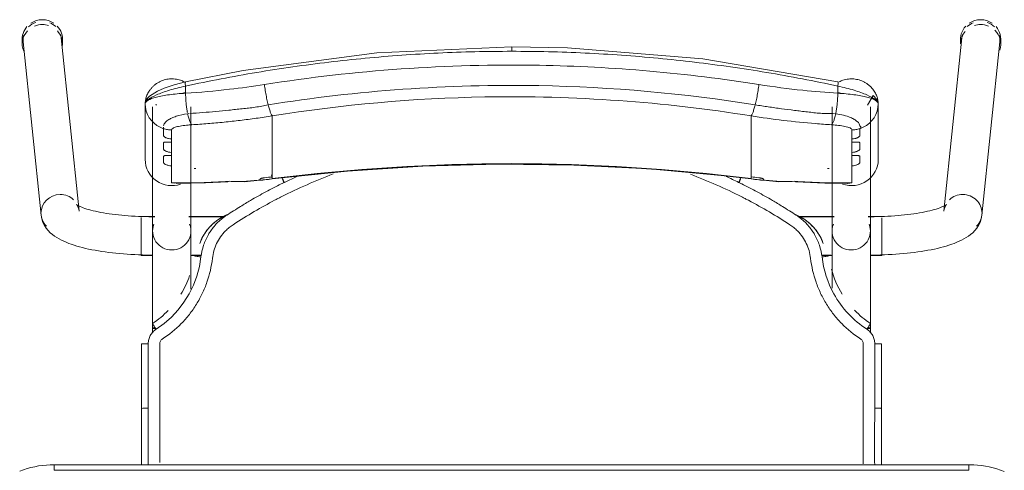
# Model space of a CAD drawing. Header units: metres. Extents: x 3 to 42.2, y -72.9 to -48.7.
# Tile 70 of 189: x 39.287 to 39.819, y -60.58 to -60.337. Entities that reach past the tile are written whole.
import ezdxf

# ---------------------------------------------------------------- set-up
doc = ezdxf.new("R2010")
doc.units = ezdxf.units.M
doc.layers.add('I-FURN', color=7, linetype='Continuous', lineweight=18)

# ---------------------------------------------------------------- blocks, each defined once
blk = doc.blocks.new('ConjuntoParaAlunoTamanho6 - CJA06_ConjuntoParaAlunoTamanho6-V39-1PAV')
at = {"layer": 'I-FURN', "color": 253, "true_color": 0xaaaaaa}
for p, q in [((-0.2643, 0.29456), (-0.2643, 0.29197)), ((-0.2638, 0.29312), (-0.25413, 0.19969)), ((-0.23354, 0.20182), (-0.24321, 0.29526)), ((-0.24254, 0.29197), (-0.24254, 0.29456)), ((0.24321, 0.29526), (0.23354, 0.20182)), ((0.24254, 0.29456), (0.24254, 0.29197)), ((0.25413, 0.19969), (0.2638, 0.29312)), ((0.2643, 0.29197), (0.2643, 0.29456)), ((-0.1979, 0.25969), (-0.1979, 0.22964)), ((-0.19734, 0.2558), (-0.19665, 0.25395)), ((-0.19385, 0.25812), (-0.19385, 0.19097)), ((-0.19207, 0.25896), (-0.19202, 0.25906)), ((-0.19202, 0.25906), (-0.19192, 0.25949)), ((-0.17315, 0.19097), (-0.17315, 0.25812)), ((0.17315, 0.25812), (0.17315, 0.19097)), ((0.19385, 0.19097), (0.19385, 0.25812)), ((0.19685, 0.25395), (0.19754, 0.2558)), ((0.1981, 0.22964), (0.1981, 0.25969)), ((-0.19665, 0.25395), (-0.1957, 0.25221)), ((-0.1957, 0.25221), (-0.19451, 0.25062)), ((-0.17493, 0.25435), (-0.17437, 0.25441)), ((-0.12923, 0.2438), (-0.12923, 0.25317)), ((0.12943, 0.2438), (0.12943, 0.25317)), ((0.17457, 0.25441), (0.17513, 0.25435)), ((0.19471, 0.25062), (0.1959, 0.25221)), ((0.1959, 0.25221), (0.19685, 0.25395)), ((-0.18366, 0.24073), (-0.18366, 0.23904)), ((-0.12923, 0.24214), (-0.12923, 0.2438)), ((-0.12923, 0.24214), (-0.12923, 0.23653)), ((0.12943, 0.24214), (0.12943, 0.2438)), ((0.12943, 0.24214), (0.12943, 0.23653)), ((0.18386, 0.23904), (0.18386, 0.24073)), ((-0.12923, 0.23653), (-0.12923, 0.23486)), ((-0.12923, 0.23486), (-0.12923, 0.22925)), ((0.12943, 0.23653), (0.12943, 0.23486)), ((0.12943, 0.23486), (0.12943, 0.22925)), ((-0.18366, 0.23345), (-0.18366, 0.23176)), ((-0.12923, 0.22925), (-0.12923, 0.22759)), ((0.12943, 0.22759), (0.12943, 0.22925)), ((0.18386, 0.23176), (0.18386, 0.23345)), ((-0.18366, 0.22617), (-0.18366, 0.21701)), ((-0.12923, 0.22759), (-0.12923, 0.22197)), ((0.12943, 0.22759), (0.12943, 0.22197)), ((0.18386, 0.21701), (0.18386, 0.22617)), ((-0.14414, 0.21757), (-0.12926, 0.21915)), ((-0.12923, 0.22197), (-0.12923, 0.22031)), ((-0.11598, 0.22048), (-0.1227, 0.21732)), ((0.12943, 0.22031), (0.12943, 0.22197)), ((0.12946, 0.21915), (0.14434, 0.21757)), ((-0.18366, 0.21701), (-0.1818, 0.21679)), ((0.17944, 0.21689), (0.18173, 0.21678)), ((-0.19271, 0.19894), (-0.2, 0.19894)), ((-0.2, 0.19844), (-0.2, 0.18575)), ((-0.19271, 0.19879), (-0.19385, 0.19879)), ((-0.19385, 0.19879), (-0.19385, 0.19845)), ((-0.19385, 0.19845), (-0.19385, 0.19764)), ((-0.15474, 0.19894), (-0.17429, 0.19894)), ((-0.15494, 0.19879), (-0.17429, 0.19879)), ((0.17429, 0.19894), (0.15474, 0.19894)), ((0.17429, 0.19879), (0.15494, 0.19879)), ((0.2, 0.19894), (0.19271, 0.19894)), ((0.19385, 0.19879), (0.19271, 0.19879)), ((0.19385, 0.19845), (0.19385, 0.19879)), ((0.19385, 0.19764), (0.19385, 0.19845)), ((0.2, 0.1938), (0.2, 0.19814)), ((-0.19385, 0.19367), (-0.19385, 0.1916)), ((0.19385, 0.1916), (0.19385, 0.19367)), ((0.2, 0.18573), (0.2, 0.19364)), ((-0.19385, 0.18688), (-0.19385, 0.18582)), ((0.19385, 0.18582), (0.19385, 0.18688)), ((-0.2, 0.18573), (-0.2, 0.17922)), ((-0.19385, 0.18371), (-0.19385, 0.18582)), ((0.19385, 0.18371), (0.19385, 0.18582)), ((0.2, 0.17794), (0.2, 0.1856)), ((-0.2, 0.17916), (-0.2, 0.17794)), ((-0.2, 0.17794), (-0.19377, 0.17794)), ((-0.19385, 0.17809), (-0.19385, 0.17951)), ((-0.17323, 0.17794), (-0.1676, 0.17794)), ((-0.17268, 0.17809), (-0.16757, 0.17809)), ((0.16757, 0.17809), (0.17268, 0.17809)), ((0.1676, 0.17794), (0.17323, 0.17794)), ((0.19377, 0.17794), (0.2, 0.17794)), ((0.19385, 0.17809), (0.19385, 0.17951)), ((-0.19385, 0.13857), (-0.19385, 0.13643)), ((0.19385, 0.13604), (0.19385, 0.13857)), ((-0.19983, 0.13021), (-0.19982, 0.0953)), ((0.19983, 0.13021), (0.19982, 0.0953)), ((-0.19982, 0.06488), (-0.19982, 0.0953)), ((-0.19982, 0.0953), (-0.19982, 0.09529)), ((-0.19623, 0.09556), (-0.19738, 0.09554)), ((0.19982, 0.06497), (0.19982, 0.0953)), ((0.247, 0.06497), (-0.247, 0.06497)), ((-0.247, 0.06497), (-0.247, 0.06197)), ((0.247, 0.06497), (-0.247, 0.06497)), ((0.247, 0.06497), (0.247, 0.06197))]:
    blk.add_line(p, q, dxfattribs=at)
at = {"layer": 'I-FURN', "color": 253, "true_color": 0xaaaaaa, "flags": 128}
for points in [[(0.0001, 0.2904), (-0.07267, 0.28721), (-0.14486, 0.2777), (-0.17603, 0.27161)], [(0.17623, 0.27161), (0.10331, 0.28398), (0.03018, 0.28985), (0.0001, 0.2904)], [(-0.17603, 0.27161), (-0.18218, 0.26997), (-0.18761, 0.26812), (-0.19131, 0.26652), (-0.19557, 0.2639), (-0.19708, 0.26226), (-0.19765, 0.26113), (-0.1979, 0.25971)], [(-0.17607, 0.26928), (-0.17607, 0.26831), (-0.17607, 0.26734), (-0.17607, 0.26637), (-0.17607, 0.2654)], [(0.17627, 0.2654), (0.17627, 0.26637), (0.17627, 0.26734), (0.17627, 0.26831), (0.17627, 0.26928)], [(0.1981, 0.25971), (0.19792, 0.26092), (0.19739, 0.26208), (0.1954, 0.2642), (0.19227, 0.25896)], [(-0.1979, 0.24468), (-0.1979, 0.2522), (-0.1979, 0.25971)], [(-0.1979, 0.25969), (-0.19776, 0.25773), (-0.19734, 0.2558)], [(-0.1979, 0.25969), (-0.1979, 0.25218), (-0.1979, 0.24467), (-0.1979, 0.23715), (-0.1979, 0.22964)], [(0.19754, 0.2558), (0.19796, 0.25773), (0.1981, 0.25969)], [(0.1981, 0.25971), (0.1981, 0.2522), (0.1981, 0.24468)], [(0.1981, 0.22964), (0.1981, 0.23715), (0.1981, 0.24467), (0.1981, 0.25218), (0.1981, 0.25969)], [(-0.19451, 0.25062), (-0.19311, 0.2492), (-0.19152, 0.24799)], [(0.19172, 0.24799), (0.19331, 0.2492), (0.19471, 0.25062)], [(-0.19152, 0.24799), (-0.18977, 0.24701), (-0.1879, 0.24628)], [(-0.1879, 0.24243), (-0.1879, 0.24339), (-0.1879, 0.24435), (-0.1879, 0.24532), (-0.1879, 0.24628)], [(-0.18366, 0.24561), (-0.18366, 0.24439), (-0.18366, 0.24317), (-0.18366, 0.24195), (-0.18366, 0.24073)], [(0.18386, 0.24073), (0.18386, 0.24195), (0.18386, 0.24317), (0.18386, 0.24439), (0.18386, 0.24561)], [(0.1881, 0.24628), (0.18997, 0.24701), (0.19172, 0.24799)], [(0.1881, 0.24628), (0.1881, 0.24532), (0.1881, 0.24435), (0.1881, 0.24339), (0.1881, 0.24243)], [(-0.1879, 0.23515), (-0.1879, 0.23603), (-0.1879, 0.23692), (-0.1879, 0.2378), (-0.1879, 0.23868)], [(-0.18366, 0.23904), (-0.18366, 0.23764), (-0.18366, 0.23624), (-0.18366, 0.23485), (-0.18366, 0.23345)], [(0.18386, 0.23345), (0.18386, 0.23485), (0.18386, 0.23624), (0.18386, 0.23764), (0.18386, 0.23904)], [(0.1881, 0.23868), (0.1881, 0.2378), (0.1881, 0.23692), (0.1881, 0.23603), (0.1881, 0.23515)], [(-0.1879, 0.22787), (-0.1879, 0.22876), (-0.1879, 0.22964), (-0.1879, 0.23052), (-0.1879, 0.23141)], [(-0.18366, 0.23176), (-0.18366, 0.23036), (-0.18366, 0.22897), (-0.18366, 0.22757), (-0.18366, 0.22617)], [(0.18386, 0.22617), (0.18386, 0.22757), (0.18386, 0.22897), (0.18386, 0.23036), (0.18386, 0.23176)], [(0.1881, 0.23141), (0.1881, 0.23052), (0.1881, 0.22964), (0.1881, 0.22876), (0.1881, 0.22787)], [(-0.12926, 0.21915), (-0.08865, 0.22342), (-0.0479, 0.2261), (-0.00707, 0.22717), (0.03376, 0.22666), (0.07455, 0.22454), (0.11521, 0.22083), (0.12946, 0.21915)], [(-0.1359, 0.2187), (-0.1359, 0.21878), (-0.1359, 0.21886), (-0.1359, 0.21893), (-0.1359, 0.21901)], [(-0.12923, 0.22031), (-0.12923, 0.22007), (-0.12923, 0.21984), (-0.12923, 0.21961), (-0.12923, 0.21937)], [(0.12943, 0.21937), (0.12943, 0.21961), (0.12943, 0.21984), (0.12943, 0.22007), (0.12943, 0.22031)], [(0.1361, 0.21901), (0.1361, 0.21893), (0.1361, 0.21886), (0.1361, 0.21878), (0.1361, 0.2187)], [(-0.18111, 0.21677), (-0.16533, 0.21701), (-0.15331, 0.21761)], [(0.15351, 0.21761), (0.16928, 0.2169), (0.18131, 0.21677)], [(0.18173, 0.21678), (0.18279, 0.21686), (0.18386, 0.21701)], [(-0.23354, 0.20182), (-0.23373, 0.20287), (-0.23403, 0.20376), (-0.23437, 0.20445), (-0.23469, 0.20492), (-0.23492, 0.20521), (-0.23505, 0.20534), (-0.23507, 0.20536)], [(-0.23507, 0.20536), (-0.23501, 0.20531), (-0.23482, 0.20518), (-0.23451, 0.20499), (-0.23408, 0.20476), (-0.23355, 0.20449), (-0.23291, 0.2042), (-0.23217, 0.20389), (-0.23133, 0.20358), (-0.23041, 0.20326), (-0.22941, 0.20294), (-0.22832, 0.20262), (-0.22717, 0.2023), (-0.22594, 0.20199), (-0.22464, 0.20169), (-0.22328, 0.2014), (-0.22186, 0.20112), (-0.22039, 0.20086), (-0.21886, 0.2006), (-0.21729, 0.20036), (-0.21567, 0.20014), (-0.214, 0.19993), (-0.2123, 0.19973), (-0.21057, 0.19956), (-0.2088, 0.1994), (-0.207, 0.19926), (-0.20518, 0.19913), (-0.20334, 0.19903), (-0.20148, 0.19894), (-0.19961, 0.19888), (-0.19772, 0.19883), (-0.19583, 0.1988), (-0.19394, 0.19879), (-0.19385, 0.19879)], [(0.23507, 0.20536), (0.23501, 0.20531), (0.23482, 0.20518), (0.23451, 0.20499), (0.23408, 0.20476), (0.23355, 0.20449), (0.23291, 0.2042), (0.23217, 0.20389), (0.23133, 0.20358), (0.23041, 0.20326), (0.22941, 0.20294), (0.22832, 0.20262), (0.22717, 0.2023), (0.22594, 0.20199), (0.22464, 0.20169), (0.22328, 0.2014), (0.22186, 0.20112), (0.22039, 0.20086), (0.21886, 0.2006), (0.21729, 0.20036), (0.21567, 0.20014), (0.214, 0.19993), (0.2123, 0.19973), (0.21057, 0.19956), (0.2088, 0.1994), (0.207, 0.19926), (0.20518, 0.19913), (0.20334, 0.19903), (0.20148, 0.19894), (0.19961, 0.19888), (0.19772, 0.19883), (0.19583, 0.1988), (0.19394, 0.19879), (0.19385, 0.19879)], [(0.23354, 0.20182), (0.23373, 0.20287), (0.23403, 0.20376), (0.23437, 0.20445), (0.23469, 0.20492), (0.23492, 0.20521), (0.23505, 0.20534), (0.23507, 0.20536)], [(-0.25413, 0.19969), (-0.25375, 0.19762), (-0.25311, 0.19572), (-0.25226, 0.19403), (-0.25129, 0.19256), (-0.25023, 0.19128), (-0.24913, 0.19017), (-0.24799, 0.18919), (-0.24683, 0.18832), (-0.24563, 0.18753), (-0.24441, 0.18681), (-0.24316, 0.18615), (-0.24188, 0.18553), (-0.24055, 0.18496), (-0.23919, 0.18441), (-0.23778, 0.1839), (-0.23633, 0.18341), (-0.23483, 0.18295), (-0.2333, 0.18251), (-0.23171, 0.1821), (-0.23008, 0.1817), (-0.22841, 0.18133), (-0.2267, 0.18098), (-0.22495, 0.18064), (-0.22315, 0.18033), (-0.22132, 0.18004), (-0.21946, 0.17976), (-0.21756, 0.17951), (-0.21562, 0.17928), (-0.21366, 0.17906), (-0.21168, 0.17887), (-0.20967, 0.1787), (-0.20763, 0.17855), (-0.20558, 0.17842), (-0.20352, 0.17831), (-0.20144, 0.17823), (-0.19935, 0.17816), (-0.19725, 0.17811), (-0.19515, 0.17809), (-0.19385, 0.17809)], [(0.25413, 0.19969), (0.25375, 0.19762), (0.25311, 0.19572), (0.25226, 0.19403), (0.25129, 0.19256), (0.25023, 0.19128), (0.24913, 0.19017), (0.24799, 0.18919), (0.24683, 0.18832), (0.24563, 0.18753), (0.24441, 0.18681), (0.24316, 0.18615), (0.24188, 0.18553), (0.24055, 0.18496), (0.23919, 0.18441), (0.23778, 0.1839), (0.23633, 0.18341), (0.23483, 0.18295), (0.2333, 0.18251), (0.23171, 0.1821), (0.23008, 0.1817), (0.22841, 0.18133), (0.2267, 0.18098), (0.22495, 0.18064), (0.22315, 0.18033), (0.22132, 0.18004), (0.21946, 0.17976), (0.21756, 0.17951), (0.21562, 0.17928), (0.21366, 0.17906), (0.21168, 0.17887), (0.20967, 0.1787), (0.20763, 0.17855), (0.20558, 0.17842), (0.20352, 0.17831), (0.20144, 0.17823), (0.19935, 0.17816), (0.19725, 0.17811), (0.19515, 0.17809), (0.19385, 0.17809)], [(-0.19385, 0.13857), (-0.19385, 0.14057), (-0.19385, 0.14257), (-0.19385, 0.14457), (-0.19385, 0.14656), (-0.19385, 0.14855), (-0.19385, 0.15053), (-0.19385, 0.15249), (-0.19385, 0.15444), (-0.19385, 0.15637), (-0.19385, 0.15827), (-0.19385, 0.16015), (-0.19385, 0.162), (-0.19385, 0.16382), (-0.19385, 0.1656), (-0.19385, 0.16735), (-0.19385, 0.16905), (-0.19385, 0.17071), (-0.19385, 0.17233), (-0.19385, 0.1739), (-0.19385, 0.17541), (-0.19385, 0.17687), (-0.19385, 0.17828), (-0.19385, 0.17963), (-0.19385, 0.18092), (-0.19385, 0.18215), (-0.19385, 0.18331), (-0.19385, 0.18441), (-0.19385, 0.18544), (-0.19385, 0.1864), (-0.19385, 0.18729), (-0.19385, 0.1881), (-0.19385, 0.18885), (-0.19385, 0.18951), (-0.19385, 0.19011), (-0.19385, 0.19062), (-0.19385, 0.19097)], [(-0.17315, 0.19097), (-0.17315, 0.19051), (-0.17315, 0.18998), (-0.17315, 0.18937), (-0.17315, 0.18869), (-0.17315, 0.18793), (-0.17315, 0.1871), (-0.17315, 0.18619), (-0.17315, 0.18522), (-0.17315, 0.18417), (-0.17315, 0.18306), (-0.17315, 0.18188), (-0.17315, 0.18064), (-0.17315, 0.17934), (-0.17315, 0.17798), (-0.17315, 0.17656), (-0.17315, 0.17508), (-0.17315, 0.17355), (-0.17315, 0.17198), (-0.17315, 0.17035), (-0.17315, 0.16868), (-0.17315, 0.16696), (-0.17315, 0.16521), (-0.17315, 0.16342), (-0.17315, 0.16159), (-0.17315, 0.15974)], [(0.17315, 0.16015), (0.17315, 0.162), (0.17315, 0.16382), (0.17315, 0.1656), (0.17315, 0.16735), (0.17315, 0.16905), (0.17315, 0.17071), (0.17315, 0.17233), (0.17315, 0.1739), (0.17315, 0.17541), (0.17315, 0.17687), (0.17315, 0.17828), (0.17315, 0.17963), (0.17315, 0.18092), (0.17315, 0.18215), (0.17315, 0.18331), (0.17315, 0.18441), (0.17315, 0.18544), (0.17315, 0.1864), (0.17315, 0.18729), (0.17315, 0.1881), (0.17315, 0.18885), (0.17315, 0.18951), (0.17315, 0.19011), (0.17315, 0.19062), (0.17315, 0.19097)], [(0.19385, 0.19097), (0.19385, 0.19051), (0.19385, 0.18998), (0.19385, 0.18937), (0.19385, 0.18869), (0.19385, 0.18793), (0.19385, 0.1871), (0.19385, 0.18619), (0.19385, 0.18522), (0.19385, 0.18417), (0.19385, 0.18306), (0.19385, 0.18188), (0.19385, 0.18064), (0.19385, 0.17934), (0.19385, 0.17798), (0.19385, 0.17656), (0.19385, 0.17508), (0.19385, 0.17355), (0.19385, 0.17198), (0.19385, 0.17035), (0.19385, 0.16868), (0.19385, 0.16696), (0.19385, 0.16521), (0.19385, 0.16342), (0.19385, 0.16159), (0.19385, 0.15974), (0.19385, 0.15785), (0.19385, 0.15594), (0.19385, 0.15401), (0.19385, 0.15206), (0.19385, 0.15009), (0.19385, 0.14811), (0.19385, 0.14612), (0.19385, 0.14413), (0.19385, 0.14213), (0.19385, 0.14013), (0.19385, 0.13857)], [(-0.16841, 0.18438), (-0.16841, 0.18437), (-0.16841, 0.18435), (-0.16841, 0.18434), (-0.16841, 0.18432)], [(0.16841, 0.18432), (0.16841, 0.18434), (0.16841, 0.18435), (0.16841, 0.18437), (0.16841, 0.18438)], [(-0.16774, 0.17706), (-0.16861, 0.17188), (-0.16997, 0.16679), (-0.17181, 0.16185), (-0.17415, 0.15713), (-0.17693, 0.15265), (-0.18013, 0.14846), (-0.18374, 0.14461), (-0.18771, 0.14113), (-0.19199, 0.13805)], [(-0.19623, 0.13025), (-0.19623, 0.12331), (-0.19623, 0.11637), (-0.19623, 0.10942), (-0.19623, 0.10249), (-0.19623, 0.09556)], [(0.19623, 0.13025), (0.19623, 0.12639), (0.19623, 0.12254), (0.19623, 0.11868), (0.19623, 0.11483), (0.19623, 0.11097), (0.19623, 0.10712), (0.19623, 0.10327), (0.19623, 0.09941), (0.19623, 0.09556)], [(-0.19738, 0.09554), (-0.19841, 0.0955), (-0.1992, 0.09544), (-0.19969, 0.09537), (-0.19982, 0.0953)], [(-0.247, 0.06497), (-0.24912, 0.06492), (-0.25124, 0.0648), (-0.25334, 0.06459), (-0.25544, 0.06429), (-0.25753, 0.06391), (-0.2596, 0.06345), (-0.26165, 0.0629), (-0.26367, 0.06228), (-0.26567, 0.06157)], [(0.2662, 0.06136), (0.26421, 0.06209), (0.2622, 0.06274), (0.26015, 0.06331), (0.25809, 0.06379), (0.25601, 0.0642), (0.25391, 0.06451), (0.25181, 0.06475), (0.24969, 0.0649), (0.24757, 0.06496), (0.247, 0.06497)], [(0.247, 0.06197), (0.1235, 0.06197), (0, 0.06197), (-0.1235, 0.06197), (-0.247, 0.06197)], [(-0.247, 0.06197), (-0.1235, 0.06197), (0, 0.06197), (0.1235, 0.06197), (0.247, 0.06197)]]:
    blk.add_lwpolyline(points, dxfattribs=at)
at = {"layer": 'I-FURN', "color": 253, "true_color": 0xaaaaaa}
for centre, major_axis, ratio, start_param, end_param in [((-0.25351, 0.29419), (0.01029, 0.00107), 0.967158, 1.815725, 2.256389), ((-0.25342, 0.29456), (0.01088, 0), 0.965926, 1.570796, 2.185058), ((-0.25342, 0.29456), (0.01088, 0), 0.965926, 0.959427, 1.570796), ((-0.25351, 0.29419), (0.01029, 0.00107), 0.967158, 0.685592, 1.060105), ((0.25351, 0.29419), (-0.01029, 0.00107), 0.967158, 5.223081, 5.597593), ((0.25342, 0.29456), (0.01088, 0), 0.965926, 1.570796, 2.182166), ((0.25342, 0.29456), (-0.01088, 0), 0.965926, 4.098128, 4.712389), ((0.25351, 0.29419), (-0.01029, 0.00107), 0.967158, 4.026797, 4.46746), ((-0.25342, 0.29197), (0.01088, 0), 0.965926, 2.404268, 3.526261), ((-0.25342, 0.29456), (0.01088, 0), 0.965926, 2.438822, 3.243525), ((-0.25342, 0.29197), (0.01088, 0), 0.965926, 1.570796, 1.965237), ((-0.25342, 0.29197), (0.01088, 0), 0.965926, 1.257624, 1.559899), ((-0.25342, 0.29456), (0.01088, 0), 0.965926, 6.170166, 7.020457), ((-0.25342, 0.29197), (0.01088, 0), 0.965926, 6.203393, 7.015454), ((0.25342, 0.29456), (0.01088, 0), 0.965926, 2.404321, 3.312013), ((0.25342, 0.29197), (0.01088, 0), 0.965926, 2.446266, 3.141593), ((0.25342, 0.29197), (0.01088, 0), 0.965926, 1.581694, 1.883969), ((0.25342, 0.29197), (0.01088, 0), 0.965926, 1.176355, 1.570796), ((0.25342, 0.29197), (0.01088, 0), 0.965926, 5.959867, 7.062609), ((0.25342, 0.29456), (0.01088, 0), 0.965926, 6.052088, 6.985956), ((-0.25351, 0.29419), (0.01029, 0.00107), 0.967158, 2.780211, 3.141593), ((-0.25351, 0.29419), (0.01029, 0.00107), 0.967158, 6.18338, 6.464028), ((0.25351, 0.29419), (-0.01029, 0.00107), 0.967158, 6.102343, 6.382991), ((0.25351, 0.29419), (-0.01029, 0.00107), 0.967158, 3.141593, 3.502975), ((-0.1835, 0.22964), (-0.0144, 0), 0.978148, 0, 1.909658), ((0.0001, -0.77159), (1.0211, 0), 0.978148, 1.443771, 1.697822), ((0.0001, -0.77117), (1.0209, 0), 0.978148, 1.443771, 1.697822), ((0.1837, 0.22964), (0.0144, 0), 0.978148, 4.362105, 6.283185), ((-0.17927, 0.60128), (0.385, 0), 0.978148, 4.732926, 4.735013), ((0.17947, 0.60128), (0.385, 0), 0.978148, 4.689703, 4.691852), ((-0.17927, 0.60263), (0.395, 0), 0.978148, 4.801491, 4.822541), ((-0.17927, 0.60356), (0.395, 0), 0.978148, 4.828782, 4.839414), ((-0.17927, 0.60221), (0.3948, 0), 0.978148, 4.828842, 4.839414), ((-0.1305, 0.22908), (-0.00124, 0.00992), 0.026339, 2.463316, 2.789234), ((0.17947, 0.60356), (0.395, 0), 0.978148, 4.585364, 4.595996), ((0.17947, 0.60221), (0.3948, 0), 0.978148, 4.585364, 4.595936), ((0.17947, 0.60263), (0.395, 0), 0.978148, 4.602237, 4.623287), ((-0.17927, 0.60336), (0.395, 0), 0.978148, 4.701279, 4.780293), ((-0.14501, 0.22754), (-0.00087, 0.00996), 0.018501, 2.957526, 3.350225), ((0.14521, 0.22754), (0.00087, 0.00996), 0.018501, 2.93296, 3.325659), ((0.17947, 0.60336), (0.395, 0), 0.978148, 4.644485, 4.723499), ((-0.24383, 0.20075), (0.01029, 0.00107), 0.967158, 1.470991, 3.041787), ((-0.24383, 0.20075), (0.01029, 0.00107), 0.967158, 0.685592, 1.470991), ((0.24383, 0.20075), (-0.01029, 0.00107), 0.967158, 4.812195, 5.597593), ((0.24383, 0.20075), (-0.01029, 0.00107), 0.967158, 3.241398, 4.812195), ((-0.24383, 0.20075), (0.01029, 0.00107), 0.967158, 3.041787, 3.827185), ((0.24383, 0.20075), (-0.01029, 0.00107), 0.967158, 2.456, 3.241398), ((-0.1835, 0.19097), (0.01035, 0), 0.978148, 2.765081, 4.712389), ((-0.1835, 0.19097), (0.01035, 0), 0.978148, 4.712389, 6.659697), ((0.1835, 0.19097), (0.01035, 0), 0.978148, 2.765081, 4.712389), ((0.1835, 0.19097), (0.01035, 0), 0.978148, 4.712389, 6.659697), ((-0.1835, 0.13857), (0.01035, 0), 0.069756, 2.648425, 3.665191), ((0.1835, 0.13857), (0.01035, 0), 0.069756, 5.759587, 6.776353)]:
    blk.add_ellipse(centre, major_axis=major_axis, ratio=ratio, start_param=start_param, end_param=end_param, dxfattribs=at)
for points in [[(-0.01972, 0.28779), (-0.02633, 0.28763), (-0.03293, 0.2874), (-0.03953, 0.28708)], [(0.0001, 0.28802), (-0.00651, 0.28802), (-0.01312, 0.28795), (-0.01972, 0.28779)], [(0.0001, 0.29036), (0.0001, 0.29029), (0.0001, 0.29001), (0.0001, 0.28916), (0.0001, 0.28841), (0.0001, 0.28802)], [(0.01992, 0.28779), (0.01332, 0.28795), (0.00671, 0.28802), (0.0001, 0.28802)], [(0.03973, 0.28708), (0.03313, 0.2874), (0.02653, 0.28763), (0.01992, 0.28779)], [(-0.03953, 0.28708), (-0.05272, 0.28645), (-0.06589, 0.28552), (-0.07901, 0.28427)], [(0.0595, 0.28591), (0.05292, 0.28638), (0.04633, 0.28677), (0.03973, 0.28708)], [(0.07921, 0.28427), (0.07265, 0.28489), (0.06608, 0.28544), (0.0595, 0.28591)], [(0.09885, 0.28217), (0.09232, 0.28294), (0.08577, 0.28365), (0.07921, 0.28427)], [(0.11839, 0.27961), (0.11189, 0.28054), (0.10538, 0.28139), (0.09885, 0.28217)], [(-0.13762, 0.27661), (-0.14407, 0.27553), (-0.15051, 0.27438), (-0.15692, 0.27316)], [(-0.11819, 0.27961), (-0.12468, 0.27869), (-0.13116, 0.27768), (-0.13762, 0.27661)], [(0.13782, 0.27661), (0.13136, 0.27768), (0.12489, 0.27868), (0.11839, 0.27961)], [(0.15712, 0.27316), (0.15071, 0.27438), (0.14427, 0.27553), (0.13782, 0.27661)], [(-0.15692, 0.27316), (-0.16332, 0.27194), (-0.16971, 0.27065), (-0.17607, 0.26928)], [(0.17627, 0.26928), (0.16991, 0.27065), (0.16353, 0.27194), (0.15712, 0.27316)], [(0.17627, 0.26928), (0.17633, 0.26966), (0.17642, 0.27037), (0.17644, 0.2712), (0.17636, 0.27149), (0.1763, 0.27156)], [(-0.13346, 0.2701), (-0.13339, 0.26956), (-0.13324, 0.26848), (-0.133, 0.26684), (-0.13272, 0.2652), (-0.13242, 0.26359), (-0.13211, 0.26203), (-0.13178, 0.26053), (-0.13155, 0.25959), (-0.13144, 0.25914)], [(0.13164, 0.25914), (0.13175, 0.25959), (0.13198, 0.26053), (0.13231, 0.26203), (0.13262, 0.26359), (0.13292, 0.2652), (0.1332, 0.26684), (0.13344, 0.26848), (0.13359, 0.26956), (0.13366, 0.2701)], [(-0.17607, 0.2654), (-0.17914, 0.26523), (-0.18504, 0.2647), (-0.19219, 0.26337), (-0.19682, 0.26165), (-0.1979, 0.26035), (-0.1979, 0.25969)], [(-0.17609, 0.26577), (-0.1767, 0.26561), (-0.17731, 0.26545), (-0.17791, 0.26528)], [(0.17513, 0.25435), (0.1752, 0.25471), (0.17534, 0.25544), (0.17553, 0.25659), (0.17571, 0.25778), (0.17586, 0.25902), (0.17599, 0.26028), (0.1761, 0.26156), (0.17618, 0.26285), (0.17624, 0.26413), (0.17626, 0.26498), (0.17627, 0.2654)], [(0.1981, 0.25969), (0.1981, 0.26035), (0.19703, 0.26165), (0.19239, 0.26338), (0.18523, 0.2647), (0.17934, 0.26523), (0.17627, 0.2654)], [(0.17811, 0.26528), (0.17751, 0.26545), (0.1769, 0.26561), (0.17629, 0.26577)], [(-0.12923, 0.25317), (-0.12932, 0.25327), (-0.1295, 0.25353), (-0.1298, 0.25409), (-0.13011, 0.25481), (-0.13044, 0.25568), (-0.13077, 0.2567), (-0.1311, 0.25786), (-0.13133, 0.2587), (-0.13144, 0.25914)], [(0.12943, 0.25317), (0.12952, 0.25327), (0.1297, 0.25353), (0.13, 0.25409), (0.13031, 0.25481), (0.13064, 0.25568), (0.13097, 0.2567), (0.1313, 0.25786), (0.13153, 0.2587), (0.13164, 0.25914)], [(-0.17493, 0.25435), (-0.17484, 0.25392), (-0.17465, 0.25308), (-0.17435, 0.25195), (-0.17403, 0.25093), (-0.17369, 0.25006), (-0.17335, 0.24934), (-0.173, 0.24877), (-0.17277, 0.2485), (-0.17265, 0.2484)], [(-0.14661, 0.25076), (-0.14806, 0.25058), (-0.14951, 0.25042), (-0.15095, 0.25026)], [(-0.14226, 0.2513), (-0.14371, 0.25111), (-0.14516, 0.25093), (-0.14661, 0.25076)], [(0.17285, 0.2484), (0.17297, 0.2485), (0.1732, 0.24877), (0.17355, 0.24934), (0.17389, 0.25006), (0.17423, 0.25093), (0.17455, 0.25195), (0.17485, 0.25308), (0.17504, 0.25392), (0.17513, 0.25435)], [(-0.1879, 0.24628), (-0.18756, 0.24617), (-0.18687, 0.24599), (-0.18581, 0.24578), (-0.18474, 0.24565), (-0.18402, 0.24561), (-0.18366, 0.24561)], [(-0.16398, 0.24902), (-0.16687, 0.24878), (-0.16977, 0.24858), (-0.17265, 0.2484)], [(-0.15964, 0.24939), (-0.16109, 0.24926), (-0.16254, 0.24913), (-0.16398, 0.24902)], [(0.18386, 0.24561), (0.18422, 0.24561), (0.18494, 0.24565), (0.18601, 0.24578), (0.18707, 0.24599), (0.18776, 0.24617), (0.1881, 0.24628)], [(-0.1359, 0.21901), (-0.1359, 0.21905), (-0.13586, 0.21912), (-0.13573, 0.21923), (-0.13549, 0.21935), (-0.13518, 0.21946), (-0.13479, 0.21957), (-0.13436, 0.21967), (-0.1339, 0.21974), (-0.13357, 0.21979), (-0.1334, 0.21981)], [(-0.13585, 0.2186), (-0.13587, 0.21862), (-0.13589, 0.21865), (-0.1359, 0.21868), (-0.1359, 0.2187)], [(-0.09625, 0.22184), (-0.10584, 0.21825), (-0.1152, 0.21414), (-0.12434, 0.2095)], [(-0.12335, 0.21813), (-0.12346, 0.21834), (-0.12356, 0.21856), (-0.12366, 0.21877)], [(-0.12289, 0.21723), (-0.12304, 0.21753), (-0.12319, 0.21783), (-0.12334, 0.21813)], [(0.12434, 0.2095), (0.11529, 0.21408), (0.10607, 0.21814), (0.09666, 0.22168)], [(0.11594, 0.2205), (0.11821, 0.21947), (0.12046, 0.21841), (0.1227, 0.21732)], [(0.1227, 0.21732), (0.12291, 0.21776), (0.12336, 0.21866), (0.12377, 0.21945), (0.12395, 0.2198)], [(0.12334, 0.21813), (0.12319, 0.21783), (0.12304, 0.21753), (0.12289, 0.21723)], [(0.12366, 0.21877), (0.12356, 0.21856), (0.12346, 0.21834), (0.12335, 0.21813)], [(0.1336, 0.21981), (0.13377, 0.21979), (0.1341, 0.21974), (0.13456, 0.21967), (0.13499, 0.21957), (0.13538, 0.21946), (0.13569, 0.21935), (0.13593, 0.21923), (0.13606, 0.21912), (0.1361, 0.21905), (0.1361, 0.21901)], [(0.1361, 0.2187), (0.1361, 0.21868), (0.13609, 0.21865), (0.13607, 0.21862), (0.13605, 0.2186)], [(-0.15397, 0.21772), (-0.15349, 0.21752), (-0.153, 0.21758), (-0.15247, 0.21788)], [(-0.15247, 0.21788), (-0.15113, 0.21782), (-0.1484, 0.21775), (-0.14556, 0.21776), (-0.14412, 0.21779)], [(-0.12436, 0.21651), (-0.12717, 0.21512), (-0.13276, 0.21224), (-0.13826, 0.20916), (-0.14098, 0.20758)], [(-0.1227, 0.21732), (-0.12297, 0.21719), (-0.12353, 0.21692), (-0.12408, 0.21665), (-0.12436, 0.21651)], [(0.12436, 0.21651), (0.12408, 0.21665), (0.12353, 0.21692), (0.12297, 0.21719), (0.1227, 0.21732)], [(0.14098, 0.20758), (0.13826, 0.20916), (0.13276, 0.21224), (0.12717, 0.21512), (0.12436, 0.21651)], [(0.14432, 0.21779), (0.14576, 0.21776), (0.1486, 0.21775), (0.15133, 0.21782), (0.15267, 0.21788)], [(0.15267, 0.21788), (0.1532, 0.21758), (0.15369, 0.21752), (0.15417, 0.21772)], [(-0.12798, 0.20762), (-0.13157, 0.20574), (-0.13889, 0.20168), (-0.14651, 0.19698), (-0.1504, 0.19445)], [(-0.14098, 0.20758), (-0.14188, 0.20704), (-0.14368, 0.20597), (-0.14546, 0.20487), (-0.14635, 0.20432)], [(-0.12434, 0.2095), (-0.12494, 0.2092), (-0.12615, 0.20858), (-0.12737, 0.20794), (-0.12798, 0.20762)], [(0.12798, 0.20762), (0.12738, 0.20794), (0.12617, 0.20857), (0.12495, 0.20919), (0.12434, 0.2095)], [(0.1504, 0.19445), (0.14673, 0.19684), (0.13935, 0.20142), (0.13181, 0.20561), (0.12798, 0.20762)], [(0.14635, 0.20432), (0.14546, 0.20487), (0.14368, 0.20597), (0.14188, 0.20704), (0.14098, 0.20758)], [(-0.14638, 0.20431), (-0.14762, 0.20355), (-0.1501, 0.202), (-0.15256, 0.20043), (-0.15378, 0.19963)], [(0.15378, 0.19963), (0.15256, 0.20043), (0.1501, 0.202), (0.14762, 0.20355), (0.14638, 0.20431)], [(-0.16501, 0.19076), (-0.16447, 0.19151), (-0.16331, 0.19295), (-0.16135, 0.19493), (-0.15919, 0.19669), (-0.15764, 0.19771), (-0.15683, 0.19818)], [(-0.15378, 0.19963), (-0.1555, 0.19851), (-0.15869, 0.19594), (-0.16134, 0.1928), (-0.1625, 0.1911)], [(-0.1568, 0.1982), (-0.15576, 0.1988), (-0.15475, 0.1993), (-0.15376, 0.19971)], [(0.15863, 0.1971), (0.15703, 0.19822), (0.15531, 0.19916), (0.1535, 0.1999)], [(0.15374, 0.19972), (0.15472, 0.19931), (0.15575, 0.19881), (0.1568, 0.1982)], [(0.1625, 0.1911), (0.16134, 0.1928), (0.15869, 0.19594), (0.1555, 0.19851), (0.15378, 0.19963)], [(-0.1504, 0.19445), (-0.15113, 0.19396), (-0.15256, 0.19293), (-0.15386, 0.19174), (-0.15448, 0.19112)], [(0.15448, 0.19112), (0.15386, 0.19174), (0.15256, 0.19292), (0.15114, 0.19396), (0.1504, 0.19445)], [(-0.16371, 0.18924), (-0.16479, 0.18738), (-0.16656, 0.18343), (-0.1675, 0.1792), (-0.16774, 0.17706)], [(-0.1625, 0.1911), (-0.16271, 0.1908), (-0.16313, 0.19018), (-0.16352, 0.18955), (-0.16371, 0.18924)], [(-0.15448, 0.19112), (-0.15645, 0.18912), (-0.15969, 0.18452), (-0.16124, 0.17915), (-0.16156, 0.17636)], [(0.16156, 0.17636), (0.16124, 0.17915), (0.15968, 0.18454), (0.15645, 0.18912), (0.15448, 0.19112)], [(0.16371, 0.18924), (0.16352, 0.18955), (0.16313, 0.19018), (0.16271, 0.1908), (0.1625, 0.1911)], [(0.16774, 0.17706), (0.1675, 0.1792), (0.16656, 0.18343), (0.16479, 0.18738), (0.16371, 0.18924)], [(0.16501, 0.19076), (0.16537, 0.19026), (0.16604, 0.18925), (0.16695, 0.18767), (0.16775, 0.18603), (0.1682, 0.1849), (0.16841, 0.18432)], [(-0.16774, 0.17706), (-0.16823, 0.17712), (-0.16921, 0.17725), (-0.17046, 0.17746), (-0.17128, 0.17766), (-0.17147, 0.17776), (-0.17146, 0.1778)], [(0.17146, 0.1778), (0.17147, 0.17776), (0.17128, 0.17766), (0.17046, 0.17746), (0.16921, 0.17725), (0.16823, 0.17712), (0.16774, 0.17706)], [(0.1786, 0.15703), (0.17606, 0.16119), (0.17413, 0.16572), (0.17287, 0.17042)], [(-0.17391, 0.16699), (-0.17512, 0.16348), (-0.17671, 0.16011), (-0.17864, 0.15696)], [(-0.1854, 0.14823), (-0.18797, 0.14558), (-0.19084, 0.14321), (-0.19391, 0.14119)], [(0.19391, 0.14119), (0.19084, 0.14321), (0.18795, 0.1456), (0.18537, 0.14827)], [(-0.19391, 0.14119), (-0.19393, 0.14119), (-0.19385, 0.14103), (-0.19344, 0.14033), (-0.19278, 0.13928), (-0.19225, 0.13846), (-0.19199, 0.13805)], [(0.19199, 0.13805), (0.19225, 0.13846), (0.19278, 0.13928), (0.19344, 0.14033), (0.19385, 0.14103), (0.19393, 0.14119), (0.19391, 0.14119)], [(-0.19199, 0.13805), (-0.19265, 0.13762), (-0.19383, 0.13663), (-0.19519, 0.13473), (-0.19604, 0.13255), (-0.19622, 0.13104), (-0.19623, 0.13025)], [(0.19623, 0.13025), (0.19622, 0.13104), (0.19604, 0.13255), (0.19519, 0.13473), (0.19383, 0.13663), (0.19265, 0.13762), (0.19199, 0.13805)], [(-0.19623, 0.13025), (-0.19672, 0.13025), (-0.1977, 0.13025), (-0.19891, 0.13024), (-0.19969, 0.13022), (-0.19984, 0.13021), (-0.19982, 0.1302)], [(-0.19982, 0.12147), (-0.19982, 0.12438), (-0.19982, 0.12729), (-0.19982, 0.1302)], [(-0.19982, 0.1302), (-0.19982, 0.12438), (-0.19982, 0.11273), (-0.19982, 0.1011), (-0.19982, 0.09529)], [(-0.18863, 0.13277), (-0.18884, 0.13263), (-0.18922, 0.13231), (-0.18966, 0.1317), (-0.18994, 0.13099), (-0.19, 0.1305), (-0.19, 0.13025)], [(0.19, 0.13025), (0.19, 0.1305), (0.18994, 0.13099), (0.18966, 0.1317), (0.18922, 0.13231), (0.18884, 0.13263), (0.18863, 0.13277)], [(0.19, 0.09555), (0.19, 0.09868), (0.19, 0.10482), (0.19, 0.11314), (0.19, 0.12173), (0.19, 0.1274), (0.19, 0.13025)], [(0.19982, 0.1302), (0.19984, 0.13021), (0.19969, 0.13022), (0.19891, 0.13024), (0.1977, 0.13025), (0.19672, 0.13025), (0.19623, 0.13025)], [(0.19982, 0.1302), (0.19982, 0.12729), (0.19982, 0.12438), (0.19982, 0.12147)], [(0.19982, 0.09529), (0.19982, 0.1011), (0.19982, 0.11273), (0.19982, 0.12438), (0.19982, 0.1302)], [(-0.19982, 0.09528), (-0.19982, 0.1011), (-0.19982, 0.10691), (-0.19982, 0.11273)], [(0.19982, 0.11273), (0.19982, 0.10691), (0.19982, 0.1011), (0.19982, 0.09528)], [(-0.19982, 0.09529), (-0.19982, 0.08515), (-0.19982, 0.07502), (-0.19982, 0.06488)], [(0.19623, 0.09556), (0.19662, 0.09556), (0.19701, 0.09556), (0.19738, 0.09555)], [(0.19738, 0.09555), (0.19775, 0.09554), (0.1981, 0.09553), (0.19841, 0.09551)], [(0.19982, 0.0953), (0.19982, 0.0953), (0.19982, 0.09529), (0.19982, 0.09529)], [(0.19982, 0.06497), (0.19982, 0.07507), (0.19982, 0.08518), (0.19982, 0.09529)], [(-0.19982, 0.06488), (-0.19982, 0.06837), (-0.19982, 0.07185), (-0.19982, 0.07534)], [(0.19982, 0.07534), (0.19982, 0.07188), (0.19982, 0.06842), (0.19982, 0.06497)]]:
    blk.add_open_spline(points, degree=3, dxfattribs=at)
for points, knots in [([(-0.07901, 0.28427), (-0.08557, 0.28365), (-0.09866, 0.28225), (-0.11169, 0.28054), (-0.11819, 0.27961)], [-0.5555535, -0.5555535, -0.5555535, -0.5555535, -0.4444444, -0.3333333, -0.3333333, -0.3333333, -0.3333333]), ([(-0.13346, 0.2701), (-0.0847, 0.2778), (0.00519, 0.28415), (0.09466, 0.27626), (0.13366, 0.2701)], [-1, -1, -1, -1, -0.444444, 0, 0, 0, 0]), ([(-0.1979, 0.25971), (-0.1979, 0.26019), (-0.19783, 0.26127), (-0.19747, 0.26287), (-0.19695, 0.2643), (-0.19642, 0.26543), (-0.19585, 0.26637), (-0.19534, 0.26711), (-0.19492, 0.26766), (-0.19447, 0.26819), (-0.19382, 0.2689), (-0.19291, 0.26975), (-0.1919, 0.27053), (-0.19105, 0.27107), (-0.1904, 0.27144), (-0.18973, 0.27177), (-0.18883, 0.27217), (-0.18719, 0.27275), (-0.18474, 0.2732), (-0.18174, 0.27315), (-0.17906, 0.27255), (-0.17745, 0.27187), (-0.17679, 0.27153)], [0, 0, 0, 0, 0.0625, 0.125, 0.15625, 0.1875, 0.21875, 0.234375, 0.25, 0.265625, 0.28125, 0.3125, 0.34375, 0.359375, 0.375, 0.390625, 0.40625, 0.4375, 0.5, 0.5625, 0.625, 0.6721865, 0.6721865, 0.6721865, 0.6721865]), ([(-0.1761, 0.27156), (-0.17616, 0.27149), (-0.17627, 0.27106), (-0.17619, 0.27003), (-0.17607, 0.26928)], [0.625, 0.625, 0.625, 0.625, 0.75, 1, 1, 1, 1]), ([(0.17699, 0.27153), (0.17765, 0.27187), (0.17927, 0.27255), (0.18196, 0.27315), (0.18496, 0.2732), (0.18741, 0.27274), (0.18905, 0.27216), (0.18996, 0.27176), (0.19062, 0.27143), (0.19127, 0.27106), (0.19212, 0.27051), (0.19313, 0.26973), (0.19423, 0.2687), (0.19516, 0.26763), (0.19594, 0.26656), (0.1966, 0.26547), (0.19712, 0.26439), (0.19752, 0.26334), (0.1978, 0.26234), (0.19804, 0.26108), (0.1981, 0.26023), (0.1981, 0.25971)], [0.3275759, 0.3275759, 0.3275759, 0.3275759, 0.375, 0.4375, 0.5, 0.5625, 0.59375, 0.609375, 0.625, 0.640625, 0.65625, 0.6875, 0.71875, 0.75, 0.78125, 0.8125, 0.84375, 0.875, 0.90625, 0.9375, 1, 1, 1, 1]), ([(-0.1979, 0.25971), (-0.1979, 0.26034), (-0.19688, 0.26187), (-0.19282, 0.26411), (-0.18865, 0.26578), (-0.18491, 0.26704), (-0.18064, 0.26823), (-0.1776, 0.26895), (-0.17607, 0.26928)], [0, 0, 0, 0, 0.25, 0.5, 0.625, 0.75, 0.875, 1, 1, 1, 1]), ([(-0.17607, 0.2654), (-0.1682, 0.2659), (-0.154, 0.26716), (-0.13977, 0.2691), (-0.13346, 0.2701)], [-1, -1, -1, -1, -0.444444, 0, 0, 0, 0]), ([(-0.13144, 0.25914), (-0.08343, 0.26683), (0.00512, 0.27318), (0.09323, 0.26529), (0.13164, 0.25914)], [-1, -1, -1, -1, -0.444444, 0, 0, 0, 0]), ([(0.13366, 0.2701), (0.14155, 0.26885), (0.15578, 0.26699), (0.16997, 0.2658), (0.17627, 0.2654)], [-1, -1, -1, -1, -0.444444, 0, 0, 0, 0]), ([(0.17627, 0.26928), (0.1778, 0.26895), (0.18084, 0.26823), (0.1851, 0.26704), (0.18885, 0.26578), (0.19302, 0.26411), (0.19708, 0.26187), (0.1981, 0.26034), (0.1981, 0.25971)], [0, 0, 0, 0, 0.125, 0.25, 0.375, 0.5, 0.75, 1, 1, 1, 1]), ([(-0.1965, 0.2622), (-0.19671, 0.26207), (-0.1971, 0.26176), (-0.19769, 0.26096), (-0.1979, 0.26021), (-0.1979, 0.25971)], [0.75, 0.75, 0.75, 0.75, 0.8125, 0.875, 1, 1, 1, 1]), ([(-0.19421, 0.2626), (-0.1945, 0.26266), (-0.19502, 0.2627), (-0.19554, 0.2626), (-0.19576, 0.26254)], [0.5473049, 0.5473049, 0.5473049, 0.5473049, 0.625, 0.6812684, 0.6812684, 0.6812684, 0.6812684]), ([(-0.17607, 0.2654), (-0.17606, 0.26498), (-0.17604, 0.26413), (-0.17598, 0.26285), (-0.1759, 0.26156), (-0.17579, 0.26028), (-0.17566, 0.25902), (-0.17551, 0.25778), (-0.17533, 0.25659), (-0.17517, 0.25565), (-0.17508, 0.25511), (-0.17504, 0.25495)], [0, 0, 0, 0, 0.1111111, 0.2222222, 0.3333333, 0.4444444, 0.5555556, 0.6666667, 0.7777778, 0.8888889, 0.9385933, 0.9385933, 0.9385933, 0.9385933]), ([(0.12943, 0.25317), (0.08224, 0.26075), (-0.00484, 0.26702), (-0.09148, 0.25924), (-0.12923, 0.25317)], [-1, -1, -1, -1, -0.444444, 0, 0, 0, 0]), ([(0.19589, 0.26257), (0.19565, 0.26263), (0.19517, 0.26271), (0.1947, 0.26267), (0.19448, 0.26263)], [0.3140409, 0.3140409, 0.3140409, 0.3140409, 0.375, 0.4333514, 0.4333514, 0.4333514, 0.4333514]), ([(0.1981, 0.25971), (0.1981, 0.26024), (0.19787, 0.26101), (0.19723, 0.26183), (0.19682, 0.26214), (0.1966, 0.26226)], [0, 0, 0, 0, 0.125, 0.1875, 0.25, 0.25, 0.25, 0.25]), ([(-0.17381, 0.25447), (-0.17147, 0.25462), (-0.16677, 0.25497), (-0.1597, 0.25557), (-0.1538, 0.25614), (-0.14908, 0.25663), (-0.14554, 0.25703), (-0.14198, 0.25739), (-0.13843, 0.25782), (-0.13492, 0.25842), (-0.13259, 0.25889), (-0.13144, 0.25914)], [0, 0, 0, 0, 0.166667, 0.333333, 0.5, 0.583333, 0.666667, 0.75, 0.833333, 0.916667, 1, 1, 1, 1]), ([(0.13164, 0.25914), (0.13399, 0.25877), (0.13871, 0.25805), (0.14577, 0.25706), (0.15166, 0.25629), (0.15577, 0.2558), (0.15812, 0.25552), (0.15988, 0.25532), (0.16163, 0.25511), (0.16339, 0.25489), (0.16514, 0.25469), (0.16691, 0.25455), (0.16868, 0.25447), (0.17104, 0.2544), (0.17282, 0.25442), (0.17401, 0.25447)], [0, 0, 0, 0, 0.166667, 0.333333, 0.5, 0.583333, 0.625, 0.666667, 0.708333, 0.75, 0.791667, 0.833333, 0.875, 0.916667, 1, 1, 1, 1]), ([(-0.1879, 0.24778), (-0.18791, 0.24829), (-0.1875, 0.24933), (-0.18588, 0.25077), (-0.184, 0.25182), (-0.1824, 0.2525), (-0.17978, 0.25344), (-0.17715, 0.25404), (-0.17493, 0.25435)], [0, 0, 0, 0, 0.2, 0.4, 0.55, 0.625, 0.7, 1, 1, 1, 1]), ([(-0.15095, 0.25026), (-0.1524, 0.2501), (-0.1553, 0.24979), (-0.15819, 0.24952), (-0.15964, 0.24939)], [-0.4999999, -0.4999999, -0.4999999, -0.4999999, -0.4, -0.3, -0.3, -0.3, -0.3]), ([(-0.12923, 0.25317), (-0.13213, 0.25271), (-0.13647, 0.25207), (-0.14082, 0.25148), (-0.14226, 0.2513)], [-1, -1, -1, -1, -0.8, -0.7, -0.7, -0.7, -0.7]), ([(0.12943, 0.25317), (0.13522, 0.25225), (0.14681, 0.25064), (0.16129, 0.24919), (0.16997, 0.24858), (0.17285, 0.2484)], [0, 0, 0, 0, 0.4, 0.8, 1, 1, 1, 1]), ([(0.17513, 0.25435), (0.17661, 0.25414), (0.17948, 0.25358), (0.18284, 0.25246), (0.1849, 0.25145), (0.18608, 0.25069), (0.18754, 0.24953), (0.18812, 0.24854), (0.1881, 0.24778)], [0, 0, 0, 0, 0.2, 0.4, 0.55, 0.625, 0.7, 1, 1, 1, 1]), ([(-0.1879, 0.24628), (-0.1879, 0.24644), (-0.1879, 0.2467), (-0.1879, 0.247), (-0.1879, 0.2471)], [0, 0, 0, 0, 0.4, 0.6, 0.6, 0.6, 0.6]), ([(-0.17265, 0.2484), (-0.17333, 0.24836), (-0.17532, 0.24821), (-0.17777, 0.24791), (-0.17985, 0.24753), (-0.18163, 0.2471), (-0.18322, 0.24646), (-0.18366, 0.2459), (-0.18366, 0.24561)], [-1, -1, -1, -1, -0.888889, -0.666667, -0.555556, -0.444444, -0.222222, 0, 0, 0, 0]), ([(0.17285, 0.2484), (0.17555, 0.24823), (0.17966, 0.24775), (0.18317, 0.24668), (0.18386, 0.24597), (0.18386, 0.24561)], [0, 0, 0, 0, 0.444444, 0.722222, 1, 1, 1, 1]), ([(0.1881, 0.24778), (0.18821, 0.24772), (0.18836, 0.24763), (0.18849, 0.24751), (0.18856, 0.24744), (0.1886, 0.24738), (0.18864, 0.24733), (0.1887, 0.24726), (0.18876, 0.24718), (0.1888, 0.24708), (0.18879, 0.247), (0.18877, 0.24693), (0.18873, 0.24686), (0.18866, 0.24676), (0.1885, 0.24657), (0.18828, 0.2464), (0.1881, 0.24628)], [0, 0, 0, 0, 0.166667, 0.25, 0.291667, 0.333333, 0.375, 0.416667, 0.5, 0.583333, 0.625, 0.666667, 0.708333, 0.75, 0.833333, 1, 1, 1, 1]), ([(-0.18366, 0.24073), (-0.18428, 0.24075), (-0.18512, 0.24088), (-0.18609, 0.24117), (-0.18671, 0.24142), (-0.18723, 0.2417), (-0.18762, 0.24198), (-0.18784, 0.24222), (-0.1879, 0.24236), (-0.1879, 0.24243)], [0, 0, 0, 0, 0.25, 0.375, 0.5, 0.625, 0.75, 0.875, 1, 1, 1, 1]), ([(0.1881, 0.24243), (0.1881, 0.24236), (0.18804, 0.24222), (0.18782, 0.24198), (0.18743, 0.2417), (0.18691, 0.24142), (0.18629, 0.24117), (0.18532, 0.24088), (0.18448, 0.24075), (0.18386, 0.24073)], [0, 0, 0, 0, 0.125, 0.25, 0.375, 0.5, 0.625, 0.75, 1, 1, 1, 1]), ([(-0.1879, 0.23868), (-0.1879, 0.23875), (-0.18784, 0.23885), (-0.18762, 0.23896), (-0.18723, 0.23902), (-0.18671, 0.23904), (-0.18609, 0.23904), (-0.18512, 0.23903), (-0.18428, 0.23902), (-0.18366, 0.23904)], [0, 0, 0, 0, 0.125, 0.25, 0.375, 0.5, 0.625, 0.75, 1, 1, 1, 1]), ([(-0.18366, 0.23345), (-0.18428, 0.23348), (-0.18512, 0.2336), (-0.18609, 0.23389), (-0.18671, 0.23414), (-0.18723, 0.23442), (-0.18762, 0.2347), (-0.18784, 0.23494), (-0.1879, 0.23508), (-0.1879, 0.23515)], [0, 0, 0, 0, 0.25, 0.375, 0.5, 0.625, 0.75, 0.875, 1, 1, 1, 1]), ([(0.18386, 0.23904), (0.18448, 0.23902), (0.18532, 0.23903), (0.18629, 0.23904), (0.18691, 0.23904), (0.18743, 0.23902), (0.18782, 0.23896), (0.18804, 0.23885), (0.1881, 0.23875), (0.1881, 0.23868)], [0, 0, 0, 0, 0.25, 0.375, 0.5, 0.625, 0.75, 0.875, 1, 1, 1, 1]), ([(0.1881, 0.23515), (0.1881, 0.23508), (0.18804, 0.23494), (0.18782, 0.2347), (0.18743, 0.23442), (0.18691, 0.23414), (0.18629, 0.23389), (0.18532, 0.2336), (0.18448, 0.23348), (0.18386, 0.23345)], [0, 0, 0, 0, 0.125, 0.25, 0.375, 0.5, 0.625, 0.75, 1, 1, 1, 1]), ([(-0.1879, 0.23141), (-0.1879, 0.23147), (-0.18784, 0.23158), (-0.18762, 0.23168), (-0.18723, 0.23174), (-0.18671, 0.23176), (-0.18609, 0.23176), (-0.18512, 0.23175), (-0.18428, 0.23175), (-0.18366, 0.23176)], [0, 0, 0, 0, 0.125, 0.25, 0.375, 0.5, 0.625, 0.75, 1, 1, 1, 1]), ([(0.18386, 0.23176), (0.18448, 0.23175), (0.18532, 0.23175), (0.18629, 0.23176), (0.18691, 0.23176), (0.18743, 0.23174), (0.18782, 0.23168), (0.18804, 0.23158), (0.1881, 0.23147), (0.1881, 0.23141)], [0, 0, 0, 0, 0.25, 0.375, 0.5, 0.625, 0.75, 0.875, 1, 1, 1, 1]), ([(-0.18366, 0.22617), (-0.18428, 0.2262), (-0.18512, 0.22633), (-0.18609, 0.22661), (-0.18671, 0.22687), (-0.18723, 0.22714), (-0.18762, 0.22742), (-0.18784, 0.22767), (-0.1879, 0.22781), (-0.1879, 0.22787)], [0, 0, 0, 0, 0.25, 0.375, 0.5, 0.625, 0.75, 0.875, 1, 1, 1, 1]), ([(0.1881, 0.22787), (0.1881, 0.22781), (0.18804, 0.22767), (0.18782, 0.22742), (0.18743, 0.22714), (0.18691, 0.22687), (0.18629, 0.22661), (0.18532, 0.22633), (0.18448, 0.2262), (0.18386, 0.22617)], [0, 0, 0, 0, 0.125, 0.25, 0.375, 0.5, 0.625, 0.75, 1, 1, 1, 1]), ([(-0.1334, 0.21866), (-0.1337, 0.21862), (-0.13425, 0.21856), (-0.13488, 0.2185), (-0.13529, 0.21849), (-0.13555, 0.2185), (-0.13573, 0.21853), (-0.13582, 0.21857), (-0.13585, 0.2186)], [0, 0, 0, 0, 0.25, 0.5, 0.625, 0.75, 0.875, 1, 1, 1, 1]), ([(-0.12388, 0.21967), (-0.12372, 0.21936), (-0.12333, 0.2186), (-0.12291, 0.21776), (-0.1227, 0.21732)], [0.5302375, 0.5302375, 0.5302375, 0.5302375, 0.75, 1, 1, 1, 1]), ([(0.13605, 0.2186), (0.13602, 0.21857), (0.13593, 0.21853), (0.13575, 0.2185), (0.13549, 0.21849), (0.13508, 0.2185), (0.13445, 0.21856), (0.1339, 0.21862), (0.1336, 0.21866)], [0, 0, 0, 0, 0.125, 0.25, 0.375, 0.5, 0.75, 1, 1, 1, 1]), ([(-0.15863, 0.1971), (-0.16081, 0.19558), (-0.16383, 0.19273), (-0.16686, 0.18807), (-0.16796, 0.18563), (-0.16841, 0.18438)], [0, 0, 0, 0, 0.5, 0.75, 1, 1, 1, 1]), ([(-0.1535, 0.1999), (-0.15406, 0.19967), (-0.15585, 0.19886), (-0.15753, 0.19787), (-0.15863, 0.1971)], [0.6367527, 0.6367527, 0.6367527, 0.6367527, 0.75, 1, 1, 1, 1]), ([(0.15683, 0.19818), (0.15764, 0.19771), (0.15919, 0.19669), (0.16207, 0.19434), (0.16393, 0.19226), (0.16501, 0.19076)], [0, 0, 0, 0, 0.25, 0.5, 1, 1, 1, 1]), ([(0.16841, 0.18438), (0.16796, 0.18563), (0.16686, 0.18807), (0.16383, 0.19273), (0.16081, 0.19558), (0.15863, 0.1971)], [0, 0, 0, 0, 0.25, 0.5, 1, 1, 1, 1]), ([(-0.16841, 0.18432), (-0.16799, 0.18547), (-0.16725, 0.18714), (-0.16604, 0.18925), (-0.16537, 0.19026), (-0.16501, 0.19076)], [0, 0, 0, 0, 0.5, 0.75, 1, 1, 1, 1]), ([(-0.16156, 0.17636), (-0.16208, 0.17191), (-0.16353, 0.16549), (-0.16692, 0.15729), (-0.1701, 0.15145), (-0.17391, 0.14602), (-0.17976, 0.13936), (-0.18487, 0.13521), (-0.18863, 0.13277)], [0, 0, 0, 0, 0.25, 0.375, 0.5, 0.625, 0.75, 1, 1, 1, 1]), ([(0.18863, 0.13277), (0.18486, 0.13521), (0.17974, 0.13937), (0.17389, 0.14605), (0.17007, 0.15149), (0.1669, 0.15732), (0.16353, 0.16552), (0.16208, 0.17192), (0.16156, 0.17636)], [0, 0, 0, 0, 0.25, 0.375, 0.5, 0.625, 0.75, 1, 1, 1, 1]), ([(0.16774, 0.17706), (0.16854, 0.1701), (0.17345, 0.15474), (0.18461, 0.14281), (0.19199, 0.13805)], [0, 0, 0, 0, 0.444444, 1, 1, 1, 1]), ([(-0.19, 0.13025), (-0.19, 0.12863), (-0.19, 0.12547), (-0.19, 0.12092), (-0.19, 0.1173), (-0.19, 0.1145), (-0.19, 0.11243), (-0.19, 0.11052), (-0.19, 0.10828), (-0.19, 0.10624), (-0.19, 0.10408), (-0.19, 0.10228), (-0.19, 0.10023), (-0.19, 0.09774), (-0.19, 0.09515), (-0.19, 0.09189), (-0.19, 0.08842), (-0.19, 0.08419), (-0.19, 0.08049), (-0.19, 0.07684), (-0.19, 0.07351), (-0.19, 0.07081), (-0.19, 0.0683), (-0.19, 0.06666), (-0.19, 0.06612)], [0, 0, 0, 0, 0.03125, 0.0625, 0.09375, 0.109375, 0.125, 0.140625, 0.15625, 0.1875, 0.203125, 0.21875, 0.234375, 0.25, 0.265625, 0.28125, 0.3125, 0.328125, 0.34375, 0.359375, 0.3671875, 0.375, 0.3828125, 0.3865101, 0.3865101, 0.3865101, 0.3865101]), ([(-0.19623, 0.06488), (-0.19623, 0.06802), (-0.19623, 0.0747), (-0.19623, 0.0849), (-0.19623, 0.09203), (-0.19623, 0.09556)], [0.8397159, 0.8397159, 0.8397159, 0.8397159, 0.8888889, 0.9444444, 1, 1, 1, 1]), ([(0.19, 0.06548), (0.19, 0.06617), (0.19, 0.06811), (0.19, 0.07088), (0.19, 0.07365), (0.19, 0.07618), (0.19, 0.07838), (0.19, 0.0801), (0.19, 0.08153), (0.19, 0.08284), (0.19, 0.08398), (0.19, 0.08486), (0.19, 0.08558), (0.19, 0.08626), (0.19, 0.0868), (0.19, 0.08716), (0.19, 0.08749), (0.19, 0.08795), (0.19, 0.08848), (0.19, 0.089), (0.19, 0.08963), (0.19, 0.09074), (0.19, 0.09261), (0.19, 0.0945), (0.19, 0.09555)], [0.4659091, 0.4659091, 0.4659091, 0.4659091, 0.4772727, 0.5, 0.5227273, 0.5454545, 0.5681818, 0.5909091, 0.6136364, 0.6363636, 0.6590909, 0.6818182, 0.7045455, 0.7272727, 0.75, 0.7727273, 0.7954545, 0.8181818, 0.8409091, 0.8636364, 0.8863636, 0.9090909, 0.9545455, 1, 1, 1, 1]), ([(0.19618, 0.06498), (0.19616, 0.06721), (0.1961, 0.07741), (0.19616, 0.08755), (0.19623, 0.09556)], [0.8400419, 0.8400419, 0.8400419, 0.8400419, 0.875, 1, 1, 1, 1]), ([(0.19841, 0.09551), (0.19872, 0.09549), (0.19926, 0.09545), (0.19973, 0.09538), (0.19982, 0.09532), (0.19982, 0.0953)], [0.4, 0.4, 0.4, 0.4, 0.6, 0.8, 0.9699288, 0.9699288, 0.9699288, 0.9699288])]:
    blk.add_open_spline(points, degree=3, knots=knots, dxfattribs=at)
blk = doc.blocks.new('4 GRE - ESCOLA DE CINEMA E AUDIOVISUAL CINE REX R07_rvt-1-1PAV')
at = {"layer": 'I-FURN', "color": 253, "lineweight": 18, "true_color": 0xaaaaaa}
blk.add_blockref('ConjuntoParaAlunoTamanho6 - CJA06_ConjuntoParaAlunoTamanho6-V39-1PAV', (39.55241, -60.64244), dxfattribs=at)

msp = doc.modelspace()

# ---------------------------------------------------------------- block references
at = {"lineweight": 5}
msp.add_blockref('4 GRE - ESCOLA DE CINEMA E AUDIOVISUAL CINE REX R07_rvt-1-1PAV', (0, 0), dxfattribs=at)

doc.saveas('drawing.dxf')
